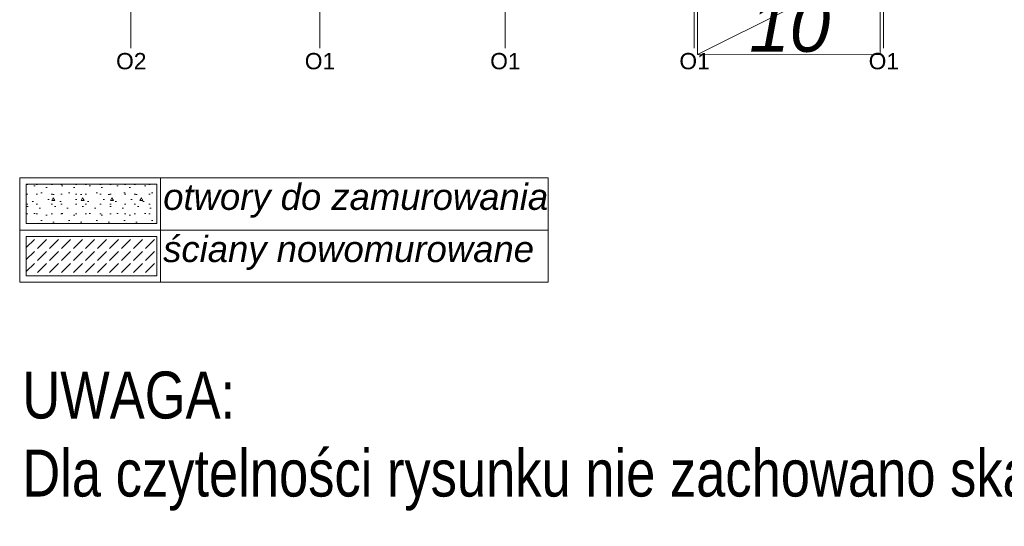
# Model space of a CAD drawing. Header units: centimetres. Extents: x -25572 to 23555, y -2435 to 15405.
# Tile 30 of 134: x 6669 to 7424, y 1212 to 1600. Entities that reach past the tile are written whole.
import ezdxf

# ---------------------------------------------------------------- set-up
doc = ezdxf.new("R2010")
doc.units = ezdxf.units.CM
doc.header["$MEASUREMENT"] = 0
for name, color, linetype, lineweight in [('820-G Rysunki Obrazki_Nr_pióra__10', 7, 'Continuous', 13), ('820-G Rysunki Obrazki_Nr_pióra__20', 1, 'Continuous', 13), ('820-G Rysunki Obrazki_Nr_pióra__7', 7, 'Continuous', 13), ('Nowe_220-A Ściany_Nr_pióra__1', 7, 'Continuous', 13), ('Nowe_220-A Ściany_Nr_pióra__169', 7, 'Continuous', 5), ('Nowe_220-A Ściany_Nr_pióra__20', 1, 'Continuous', 13), ('Nowe_220-A Ściany_Nr_pióra__7', 7, 'Continuous', 13), ('Nowe_810-G Ogólne_Nr_pióra__1', 7, 'Continuous', 13)]:
    doc.layers.add(name, color=color, linetype=linetype, lineweight=lineweight)
for name, color, linetype, lineweight, true_color in [('Nowe_199-Z Wymiary i opisy_Nr_pióra__81', 7, 'Continuous', 13, 0x6a6a6a), ('Nowe_220-A Ściany_Nr_pióra__118', 7, 'Continuous', 13, 0x573938), ('Nowe_220-A Ściany_Nr_pióra__45', 7, 'Continuous', 15, 0x40a5ff)]:
    doc.layers.add(name, color=color, linetype=linetype, lineweight=lineweight, true_color=true_color)
doc.styles.add('STYL_AUTOMATYCZNY_4', font='arial.ttf', dxfattribs={"width": 0.8})
doc.styles.add('STYL_AUTOMATYCZNY_5', font='arial.ttf')
doc.styles.add('STYL_AUTOMATYCZNY_6', font='arial.ttf')

msp = doc.modelspace()

# ---------------------------------------------------------------- hatches: boundary and pattern name
at = {"layer": 'Nowe_220-A Ściany_Nr_pióra__118', "linetype": 'Continuous', "lineweight": 13, "true_color": 0x573938}
h = msp.add_hatch(dxfattribs=at)
h.set_pattern_fill('Beton_lekki', color=39, style=0, pattern_type=2)
h.set_pattern_definition([(0, (0, 0), (0, 38.97114), [2.4375, -20.0625]), (0, (11.25, 19.486), (0, 38.97114), [2.4375, -20.0625]), (60, (0, 0), (-33.75, 19.48557), [2.4375, -20.0625]), (60, (22.5, 0), (-33.75, 19.48557), [2.4375, -20.0625]), (120, (2.437, 0), (33.75, 19.48557), [2.4375, -20.0625]), (120, (24.938, 0), (33.75, 19.48557), [2.4375, -20.0625]), (0, (0, 3.75), (0, 7.5), [0, -7.5, 0, -11.25]), (45, (3.75, 3.75), (-5.303301, 5.303301), [0, -5.625, 0, -9.375])])
h.paths.add_polyline_path([(6774.26, 1443.91), (6774.26, 1473.91), (6674.26, 1473.91), (6674.26, 1443.91)])
at = {"layer": 'Nowe_220-A Ściany_Nr_pióra__169', "linetype": 'Continuous', "lineweight": 5}
h = msp.add_hatch(dxfattribs=at)
h.set_pattern_fill('Beton', style=0, pattern_type=2)
h.set_pattern_definition([(45, (0, 0), (-9.192388, 9.192388), [9.75, -3.25]), (45, (0, 9.192), (-9.192388, 9.192388), [9.75, -3.25])])
h.paths.add_polyline_path([(6774.26, 1403.91), (6774.26, 1433.91), (6674.26, 1433.91), (6674.26, 1403.91)])

# ---------------------------------------------------------------- linework, layer by layer
at = {"layer": '820-G Rysunki Obrazki_Nr_pióra__20', "color": 1, "linetype": 'Continuous', "lineweight": 13}
for points in [[(7328.84, 1573.25), (7188.84, 1573.34), (7188.84, 1643.34), (7328.84, 1643.34), (7328.79, 1573.25)], [(7328.84, 1643.34), (7188.84, 1573.34)]]:
    msp.add_lwpolyline(points, dxfattribs=at)
at = {"layer": 'Nowe_220-A Ściany_Nr_pióra__1', "color": 7, "linetype": 'Continuous', "lineweight": 13, "flags": 128}
msp.add_lwpolyline([(6774.26, 1403.91), (6774.26, 1433.91), (6674.26, 1433.91), (6674.26, 1403.91)], close=True, dxfattribs=at)
at = {"layer": 'Nowe_220-A Ściany_Nr_pióra__20', "color": 1, "linetype": 'Continuous', "lineweight": 13, "flags": 128}
msp.add_lwpolyline([(6774.26, 1443.91), (6774.26, 1473.91), (6674.26, 1473.91), (6674.26, 1443.91)], close=True, dxfattribs=at)
at = {"layer": 'Nowe_220-A Ściany_Nr_pióra__45', "color": 161, "linetype": 'Continuous', "lineweight": 15, "true_color": 0x40a5ff}
for p, q in [((6754.55, 1578.16), (6754.55, 1713.34)), ((6899.18, 1578.16), (6899.18, 1713.34)), ((7041.3, 1578.16), (7041.3, 1713.34)), ((7186.3, 1578.16), (7186.3, 1713.34)), ((7331.38, 1578.16), (7331.38, 1713.34))]:
    msp.add_line(p, q, dxfattribs=at)
at = {"layer": 'Nowe_810-G Ogólne_Nr_pióra__1', "color": 7, "linetype": 'Continuous', "lineweight": 13}
msp.add_line((6777.26, 1398.91), (6777.26, 1478.91), dxfattribs=at)
for points in [[(6669.26, 1438.91), (7074.26, 1438.91), (7074.26, 1478.91), (6669.26, 1478.91)], [(6669.26, 1438.91), (6669.26, 1398.91), (7074.26, 1398.91), (7074.26, 1438.91)]]:
    msp.add_lwpolyline(points, close=True, dxfattribs=at)

# ---------------------------------------------------------------- texts
at = {"layer": '820-G Rysunki Obrazki_Nr_pióra__10', "color": 7, "linetype": 'Continuous', "lineweight": 13, "insert": (7228.33, 1574.89), "char_height": 40, "attachment_point": 7, "style": 'STYL_AUTOMATYCZNY_5'}
msp.add_mtext('\\A1;{\\pql;\\fArial|b0|i1|c238|p0;\\W1.000000;10}', dxfattribs=at)
at = {"layer": '820-G Rysunki Obrazki_Nr_pióra__7', "color": 7, "linetype": 'Continuous', "lineweight": 13, "char_height": 36, "attachment_point": 7, "style": 'STYL_AUTOMATYCZNY_4'}
for s, insert in [('\\A1;{\\pql;\\fArial|b0|i0|c238|p0;\\W0.800000;UWAGA:}', (6671.27, 1293.98)), ('\\A1;{\\pql;\\fArial|b0|i0|c238|p0;\\W0.800000;Dla czytelności rysunku nie zachowano skali urządzeń klimatyzacyjnych}', (6671.27, 1223.8))]:
    msp.add_mtext(s, dxfattribs=dict(at, insert=insert))
at = {"layer": 'Nowe_199-Z Wymiary i opisy_Nr_pióra__81', "color": 251, "linetype": 'Continuous', "lineweight": 13, "true_color": 0x6a6a6a, "char_height": 20, "attachment_point": 1, "style": 'STYL_AUTOMATYCZNY_5'}
for s, insert in [('\\A1;{\\pql;\\fArial|b0|i1|c238|p0;\\W1.000000;otwory do zamurowania}', (6779.26, 1474.34)), ('\\A1;{\\pql;\\fArial|b0|i1|c238|p0;\\W1.000000;ś\\fArial|b0|i1|c238|p0;\\W1.000000;ciany nowomurowane}', (6779.26, 1434.34))]:
    msp.add_mtext(s, dxfattribs=dict(at, insert=insert))
at = {"layer": 'Nowe_220-A Ściany_Nr_pióra__7', "color": 7, "linetype": 'Continuous', "lineweight": 13, "char_height": 12.5, "attachment_point": 7, "style": 'STYL_AUTOMATYCZNY_6'}
for s, insert in [('\\A1;{\\pql;\\pt0;\\fArial|b0|i0|c238|p0;\\W1.000000;O2\\fArial|b0|i0|c238|p0;\\W1.000000;\\fArial|b0|i0|c238|p0;\\W1.000000;\\fArial|b0|i0|c238|p0;\\W1.000000;}', (6743.12, 1561.88)), ('\\A1;{\\pql;\\pt0;\\fArial|b0|i0|c238|p0;\\W1.000000;O1\\fArial|b0|i0|c238|p0;\\W1.000000;\\fArial|b0|i0|c238|p0;\\W1.000000;\\fArial|b0|i0|c238|p0;\\W1.000000;}', (6887.74, 1561.88)), ('\\A1;{\\pql;\\pt0;\\fArial|b0|i0|c238|p0;\\W1.000000;O1\\fArial|b0|i0|c238|p0;\\W1.000000;\\fArial|b0|i0|c238|p0;\\W1.000000;\\fArial|b0|i0|c238|p0;\\W1.000000;}', (7029.86, 1561.88)), ('\\A1;{\\pql;\\pt0;\\fArial|b0|i0|c238|p0;\\W1.000000;O1\\fArial|b0|i0|c238|p0;\\W1.000000;\\fArial|b0|i0|c238|p0;\\W1.000000;\\fArial|b0|i0|c238|p0;\\W1.000000;}', (7174.86, 1561.88)), ('\\A1;{\\pql;\\pt0;\\fArial|b0|i0|c238|p0;\\W1.000000;O1\\fArial|b0|i0|c238|p0;\\W1.000000;\\fArial|b0|i0|c238|p0;\\W1.000000;\\fArial|b0|i0|c238|p0;\\W1.000000;}', (7319.94, 1561.88))]:
    msp.add_mtext(s, dxfattribs=dict(at, insert=insert))

doc.saveas('drawing.dxf')
